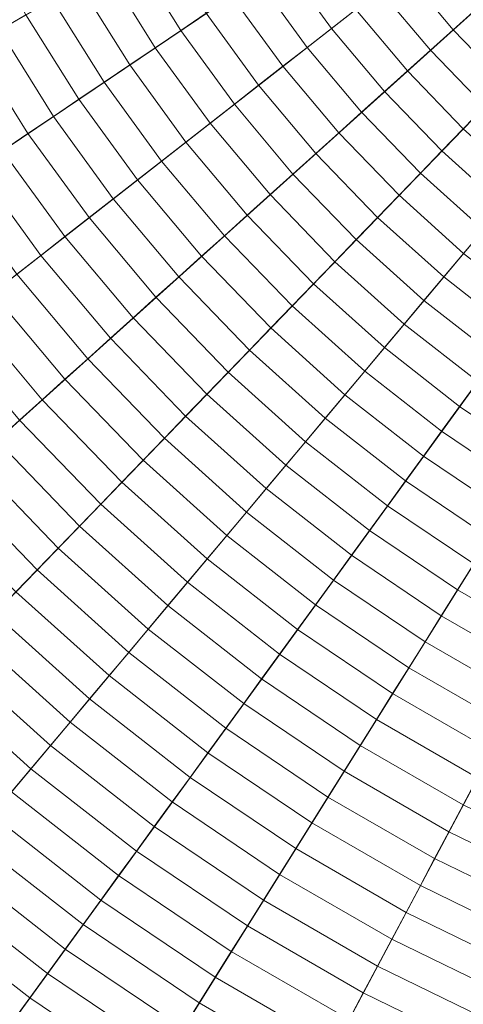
# Model space of a CAD drawing. Header units: centimetres. Extents: x -6.39 to 0.8, y 3.58 to 10.78.
# Tile 212 of 256: x -3.96 to -3.54, y 5.59 to 6.51. Entities that reach past the tile are written whole.
import ezdxf

# ---------------------------------------------------------------- set-up
doc = ezdxf.new("R2010")
doc.units = ezdxf.units.CM
doc.header["$LTSCALE"] = 2.54
doc.layers.add('Lucido design-1', color=7, linetype='Continuous')

# ---------------------------------------------------------------- blocks, each defined once
blk = doc.blocks.new('Gruppo-1')
at = {"color": 142, "linetype": 'Continuous', "lineweight": 9}
for points in [[(-6.33891, 6.55421, -13.70234), (-6.28669, 6.30852, -13.70234), (-2.79706, 7.17858, -13.70234), (-2.79709, 7.17873, -13.70234)], [(-6.28669, 6.30852, -13.70234), (-6.21746, 6.06707, -13.70234), (-2.79702, 7.17843, -13.70234), (-2.79706, 7.17858, -13.70234)], [(-6.21746, 6.06707, -13.70234), (-6.13155, 5.83103, -13.70234), (-2.79696, 7.17829, -13.70234), (-2.79702, 7.17843, -13.70234)], [(-6.13155, 5.83103, -13.70234), (-6.02938, 5.60157, -13.70234), (-2.7969, 7.17815, -13.70234), (-2.79696, 7.17829, -13.70234)], [(-6.02938, 5.60157, -13.70234), (-5.91146, 5.37979, -13.70234), (-2.79683, 7.17802, -13.70234), (-2.7969, 7.17815, -13.70234)], [(-5.91146, 5.37979, -13.70234), (-5.77836, 5.16678, -13.70234), (-2.79675, 7.17789, -13.70234), (-2.79683, 7.17802, -13.70234)], [(-5.77836, 5.16678, -13.70234), (-5.63072, 4.96357, -13.70234), (-2.79666, 7.17777, -13.70234), (-2.79675, 7.17789, -13.70234)], [(-5.63072, 4.96357, -13.70234), (-5.46926, 4.77115, -13.70234), (-2.79657, 7.17766, -13.70234), (-2.79666, 7.17777, -13.70234)], [(-5.46926, 4.77115, -13.70234), (-5.29478, 4.59047, -13.70234), (-2.79646, 7.17755, -13.70234), (-2.79657, 7.17766, -13.70234)], [(-5.29478, 4.59047, -13.70234), (-5.10811, 4.42239, -13.70234), (-2.79635, 7.17745, -13.70234), (-2.79646, 7.17755, -13.70234)], [(-5.10811, 4.42239, -13.70234), (-4.91018, 4.26775, -13.70234), (-2.79623, 7.17735, -13.70234), (-2.79635, 7.17745, -13.70234)], [(-4.91018, 4.26775, -13.70234), (-4.70194, 4.12729, -13.70234), (-2.79611, 7.17727, -13.70234), (-2.79623, 7.17735, -13.70234)], [(-4.70194, 4.12729, -13.70234), (-4.48441, 4.0017, -13.70234), (-2.79597, 7.17719, -13.70234), (-2.79611, 7.17727, -13.70234)], [(-4.48441, 4.0017, -13.70234), (-4.25865, 3.89159, -13.70234), (-2.79584, 7.17713, -13.70234), (-2.79597, 7.17719, -13.70234)], [(-4.25865, 3.89159, -13.70234), (-4.02576, 3.7975, -13.70234), (-2.7957, 7.17707, -13.70234), (-2.79584, 7.17713, -13.70234)], [(-4.02576, 3.7975, -13.70234), (-3.78688, 3.71988, -13.70234), (-2.79556, 7.17702, -13.70234), (-2.7957, 7.17707, -13.70234)], [(-3.78688, 3.71988, -13.70234), (-3.54316, 3.65911, -13.70234), (-2.79541, 7.17699, -13.70234), (-2.79556, 7.17702, -13.70234)], [(-3.99593, 6.59335, -12.72527), (-3.95215, 6.511, -12.72527), (-3.977, 6.49665, -12.73052), (-4.02173, 6.58077, -12.73052)], [(-3.82765, 6.58288, -12.70051), (-3.78354, 6.51229, -12.70051), (-3.80741, 6.4962, -12.70526), (-3.85258, 6.56849, -12.70526)], [(-3.68795, 6.57677, -12.68249), (-3.64376, 6.51595, -12.68249), (-3.66649, 6.49819, -12.68685), (-3.71187, 6.56064, -12.68685)], [(-3.85258, 6.56849, -12.70526), (-3.80741, 6.4962, -12.70526), (-3.83126, 6.48011, -12.71011), (-3.87749, 6.5541, -12.71011)], [(-3.57549, 6.56929, -12.67003), (-3.53105, 6.51632, -12.67003), (-3.55252, 6.49699, -12.67409), (-3.59826, 6.5515, -12.67409)], [(-3.71187, 6.56064, -12.68685), (-3.66649, 6.49819, -12.68685), (-3.68921, 6.48043, -12.6913), (-3.73577, 6.54452, -12.6913)], [(-3.87749, 6.5541, -12.71011), (-3.83126, 6.48011, -12.71011), (-3.8551, 6.46403, -12.71507), (-3.90239, 6.53972, -12.71507)], [(-3.59826, 6.5515, -12.67409), (-3.55252, 6.49699, -12.67409), (-3.57398, 6.47767, -12.67824), (-3.62101, 6.53372, -12.67824)], [(-3.73577, 6.54452, -12.6913), (-3.68921, 6.48043, -12.6913), (-3.71192, 6.46269, -12.69585), (-3.75966, 6.5284, -12.69585)], [(-3.90239, 6.53972, -12.71507), (-3.8551, 6.46403, -12.71507), (-3.87892, 6.44796, -12.72012), (-3.92728, 6.52536, -12.72012)], [(-3.62101, 6.53372, -12.67824), (-3.57398, 6.47767, -12.67824), (-3.59543, 6.45835, -12.68249), (-3.64376, 6.51595, -12.68249)], [(-3.92728, 6.52536, -12.72012), (-3.87892, 6.44796, -12.72012), (-3.90273, 6.4319, -12.72527), (-3.95215, 6.511, -12.72527)], [(-3.75966, 6.5284, -12.69585), (-3.71192, 6.46269, -12.69585), (-3.73462, 6.44496, -12.70051), (-3.78354, 6.51229, -12.70051)], [(-3.78354, 6.51229, -12.70051), (-3.73462, 6.44496, -12.70051), (-3.7573, 6.42724, -12.70526), (-3.80741, 6.4962, -12.70526)], [(-3.64376, 6.51595, -12.68249), (-3.59543, 6.45835, -12.68249), (-3.61687, 6.43905, -12.68685), (-3.66649, 6.49819, -12.68685)], [(-3.53105, 6.51632, -12.67003), (-3.48302, 6.46659, -12.67003), (-3.50309, 6.44581, -12.67409), (-3.55252, 6.49699, -12.67409)], [(-3.95215, 6.511, -12.72527), (-3.90273, 6.4319, -12.72527), (-3.92652, 6.41586, -12.73052), (-3.977, 6.49665, -12.73052)], [(-3.977, 6.49665, -12.73052), (-3.92652, 6.41586, -12.73052), (-3.9503, 6.39982, -12.73588), (-4.00184, 6.48231, -12.73588)], [(-3.80741, 6.4962, -12.70526), (-3.7573, 6.42724, -12.70526), (-3.77997, 6.40952, -12.71011), (-3.83126, 6.48011, -12.71011)], [(-3.66649, 6.49819, -12.68685), (-3.61687, 6.43905, -12.68685), (-3.6383, 6.41976, -12.6913), (-3.68921, 6.48043, -12.6913)], [(-3.55252, 6.49699, -12.67409), (-3.50309, 6.44581, -12.67409), (-3.52315, 6.42503, -12.67824), (-3.57398, 6.47767, -12.67824)], [(-4.00184, 6.48231, -12.73588), (-3.9503, 6.39982, -12.73588), (-3.97406, 6.38379, -12.74133), (-4.02666, 6.46798, -12.74133)], [(-3.83126, 6.48011, -12.71011), (-3.77997, 6.40952, -12.71011), (-3.80263, 6.39182, -12.71507), (-3.8551, 6.46403, -12.71507)], [(-3.68921, 6.48043, -12.6913), (-3.6383, 6.41976, -12.6913), (-3.65972, 6.40047, -12.69585), (-3.71192, 6.46269, -12.69585)], [(-3.57398, 6.47767, -12.67824), (-3.52315, 6.42503, -12.67824), (-3.54321, 6.40427, -12.68249), (-3.59543, 6.45835, -12.68249)], [(-3.8551, 6.46403, -12.71507), (-3.80263, 6.39182, -12.71507), (-3.82528, 6.37413, -12.72012), (-3.87892, 6.44796, -12.72012)], [(-3.71192, 6.46269, -12.69585), (-3.65972, 6.40047, -12.69585), (-3.68112, 6.3812, -12.70051), (-3.73462, 6.44496, -12.70051)], [(-3.59543, 6.45835, -12.68249), (-3.54321, 6.40427, -12.68249), (-3.56325, 6.38352, -12.68685), (-3.61687, 6.43905, -12.68685)], [(-3.87892, 6.44796, -12.72012), (-3.82528, 6.37413, -12.72012), (-3.84791, 6.35645, -12.72527), (-3.90273, 6.4319, -12.72527)], [(-3.73462, 6.44496, -12.70051), (-3.68112, 6.3812, -12.70051), (-3.70251, 6.36194, -12.70526), (-3.7573, 6.42724, -12.70526)], [(-3.61687, 6.43905, -12.68685), (-3.56325, 6.38352, -12.68685), (-3.58328, 6.36278, -12.6913), (-3.6383, 6.41976, -12.6913)], [(-3.90273, 6.4319, -12.72527), (-3.84791, 6.35645, -12.72527), (-3.87052, 6.33878, -12.73052), (-3.92652, 6.41586, -12.73052)], [(-3.7573, 6.42724, -12.70526), (-3.70251, 6.36194, -12.70526), (-3.72389, 6.34269, -12.71011), (-3.77997, 6.40952, -12.71011)], [(-3.52315, 6.42503, -12.67824), (-3.46878, 6.37607, -12.67824), (-3.48733, 6.35396, -12.68249), (-3.54321, 6.40427, -12.68249)], [(-3.92652, 6.41586, -12.73052), (-3.87052, 6.33878, -12.73052), (-3.89312, 6.32112, -12.73588), (-3.9503, 6.39982, -12.73588)], [(-3.6383, 6.41976, -12.6913), (-3.58328, 6.36278, -12.6913), (-3.60329, 6.34205, -12.69585), (-3.65972, 6.40047, -12.69585)], [(-3.77997, 6.40952, -12.71011), (-3.72389, 6.34269, -12.71011), (-3.74526, 6.32345, -12.71507), (-3.80263, 6.39182, -12.71507)], [(-3.54321, 6.40427, -12.68249), (-3.48733, 6.35396, -12.68249), (-3.50588, 6.33186, -12.68685), (-3.56325, 6.38352, -12.68685)], [(-3.9503, 6.39982, -12.73588), (-3.89312, 6.32112, -12.73588), (-3.91571, 6.30348, -12.74133), (-3.97406, 6.38379, -12.74133)], [(-3.65972, 6.40047, -12.69585), (-3.60329, 6.34205, -12.69585), (-3.6233, 6.32133, -12.70051), (-3.68112, 6.3812, -12.70051)], [(-3.97406, 6.38379, -12.74133), (-3.91571, 6.30348, -12.74133), (-3.93828, 6.28584, -12.74688), (-3.9978, 6.36777, -12.74688)], [(-3.80263, 6.39182, -12.71507), (-3.74526, 6.32345, -12.71507), (-3.76661, 6.30422, -12.72012), (-3.82528, 6.37413, -12.72012)], [(-3.56325, 6.38352, -12.68685), (-3.50588, 6.33186, -12.68685), (-3.52441, 6.30978, -12.6913), (-3.58328, 6.36278, -12.6913)], [(-3.82528, 6.37413, -12.72012), (-3.76661, 6.30422, -12.72012), (-3.78796, 6.285, -12.72527), (-3.84791, 6.35645, -12.72527)], [(-3.68112, 6.3812, -12.70051), (-3.6233, 6.32133, -12.70051), (-3.6433, 6.30062, -12.70526), (-3.70251, 6.36194, -12.70526)], [(-3.9978, 6.36777, -12.74688), (-3.93828, 6.28584, -12.74688), (-3.96084, 6.26822, -12.75253), (-4.02153, 6.35177, -12.75253)], [(-3.84791, 6.35645, -12.72527), (-3.78796, 6.285, -12.72527), (-3.80928, 6.2658, -12.73052), (-3.87052, 6.33878, -12.73052)], [(-3.70251, 6.36194, -12.70526), (-3.6433, 6.30062, -12.70526), (-3.66328, 6.27993, -12.71011), (-3.72389, 6.34269, -12.71011)], [(-3.58328, 6.36278, -12.6913), (-3.52441, 6.30978, -12.6913), (-3.54294, 6.2877, -12.69585), (-3.60329, 6.34205, -12.69585)], [(-3.87052, 6.33878, -12.73052), (-3.80928, 6.2658, -12.73052), (-3.8306, 6.24661, -12.73588), (-3.89312, 6.32112, -12.73588)], [(-3.72389, 6.34269, -12.71011), (-3.66328, 6.27993, -12.71011), (-3.68326, 6.25924, -12.71507), (-3.74526, 6.32345, -12.71507)], [(-3.60329, 6.34205, -12.69585), (-3.54294, 6.2877, -12.69585), (-3.56145, 6.26563, -12.70051), (-3.6233, 6.32133, -12.70051)], [(-3.89312, 6.32112, -12.73588), (-3.8306, 6.24661, -12.73588), (-3.8519, 6.22743, -12.74133), (-3.91571, 6.30348, -12.74133)], [(-3.74526, 6.32345, -12.71507), (-3.68326, 6.25924, -12.71507), (-3.70322, 6.23857, -12.72012), (-3.76661, 6.30422, -12.72012)], [(-3.6233, 6.32133, -12.70051), (-3.56145, 6.26563, -12.70051), (-3.57995, 6.24358, -12.70526), (-3.6433, 6.30062, -12.70526)], [(-3.91571, 6.30348, -12.74133), (-3.8519, 6.22743, -12.74133), (-3.87318, 6.20826, -12.74688), (-3.93828, 6.28584, -12.74688)], [(-3.76661, 6.30422, -12.72012), (-3.70322, 6.23857, -12.72012), (-3.72317, 6.21791, -12.72527), (-3.78796, 6.285, -12.72527)], [(-3.6433, 6.30062, -12.70526), (-3.57995, 6.24358, -12.70526), (-3.59845, 6.22154, -12.71011), (-3.66328, 6.27993, -12.71011)], [(-3.93828, 6.28584, -12.74688), (-3.87318, 6.20826, -12.74688), (-3.89446, 6.18911, -12.75253), (-3.96084, 6.26822, -12.75253)], [(-3.78796, 6.285, -12.72527), (-3.72317, 6.21791, -12.72527), (-3.7431, 6.19727, -12.73052), (-3.80928, 6.2658, -12.73052)], [(-3.54294, 6.2877, -12.69585), (-3.47893, 6.23769, -12.69585), (-3.49586, 6.21439, -12.70051), (-3.56145, 6.26563, -12.70051)], [(-3.66328, 6.27993, -12.71011), (-3.59845, 6.22154, -12.71011), (-3.61693, 6.19952, -12.71507), (-3.68326, 6.25924, -12.71507)], [(-3.96084, 6.26822, -12.75253), (-3.89446, 6.18911, -12.75253), (-3.91571, 6.16997, -12.75827), (-3.98338, 6.25061, -12.75827)], [(-3.80928, 6.2658, -12.73052), (-3.7431, 6.19727, -12.73052), (-3.76303, 6.17664, -12.73588), (-3.8306, 6.24661, -12.73588)], [(-3.56145, 6.26563, -12.70051), (-3.49586, 6.21439, -12.70051), (-3.51278, 6.1911, -12.70526), (-3.57995, 6.24358, -12.70526)], [(-3.68326, 6.25924, -12.71507), (-3.61693, 6.19952, -12.71507), (-3.6354, 6.17751, -12.72012), (-3.70322, 6.23857, -12.72012)], [(-3.98338, 6.25061, -12.75827), (-3.91571, 6.16997, -12.75827), (-3.93695, 6.15085, -12.76412), (-4.0059, 6.23301, -12.76412)], [(-3.8306, 6.24661, -12.73588), (-3.76303, 6.17664, -12.73588), (-3.78294, 6.15602, -12.74133), (-3.8519, 6.22743, -12.74133)], [(-3.70322, 6.23857, -12.72012), (-3.6354, 6.17751, -12.72012), (-3.65386, 6.15551, -12.72527), (-3.72317, 6.21791, -12.72527)], [(-3.57995, 6.24358, -12.70526), (-3.51278, 6.1911, -12.70526), (-3.52969, 6.16783, -12.71011), (-3.59845, 6.22154, -12.71011)], [(-4.0059, 6.23301, -12.76412), (-3.93695, 6.15085, -12.76412), (-3.95818, 6.13173, -12.77007), (-4.02841, 6.21543, -12.77007)], [(-3.8519, 6.22743, -12.74133), (-3.78294, 6.15602, -12.74133), (-3.80283, 6.13542, -12.74688), (-3.87318, 6.20826, -12.74688)], [(-3.72317, 6.21791, -12.72527), (-3.65386, 6.15551, -12.72527), (-3.6723, 6.13352, -12.73052), (-3.7431, 6.19727, -12.73052)], [(-3.59845, 6.22154, -12.71011), (-3.52969, 6.16783, -12.71011), (-3.54659, 6.14457, -12.71507), (-3.61693, 6.19952, -12.71507)], [(-3.87318, 6.20826, -12.74688), (-3.80283, 6.13542, -12.74688), (-3.82272, 6.11483, -12.75253), (-3.89446, 6.18911, -12.75253)], [(-3.61693, 6.19952, -12.71507), (-3.54659, 6.14457, -12.71507), (-3.56348, 6.12132, -12.72012), (-3.6354, 6.17751, -12.72012)], [(-3.7431, 6.19727, -12.73052), (-3.6723, 6.13352, -12.73052), (-3.69074, 6.11155, -12.73588), (-3.76303, 6.17664, -12.73588)], [(-3.89446, 6.18911, -12.75253), (-3.82272, 6.11483, -12.75253), (-3.84259, 6.09425, -12.75827), (-3.91571, 6.16997, -12.75827)], [(-3.76303, 6.17664, -12.73588), (-3.69074, 6.11155, -12.73588), (-3.70916, 6.0896, -12.74133), (-3.78294, 6.15602, -12.74133)], [(-3.6354, 6.17751, -12.72012), (-3.56348, 6.12132, -12.72012), (-3.58036, 6.09809, -12.72527), (-3.65386, 6.15551, -12.72527)], [(-3.91571, 6.16997, -12.75827), (-3.84259, 6.09425, -12.75827), (-3.86244, 6.07369, -12.76412), (-3.93695, 6.15085, -12.76412)], [(-3.52969, 6.16783, -12.71011), (-3.45736, 6.11904, -12.71011), (-3.4726, 6.09466, -12.71507), (-3.54659, 6.14457, -12.71507)], [(-3.78294, 6.15602, -12.74133), (-3.70916, 6.0896, -12.74133), (-3.72758, 6.06765, -12.74688), (-3.80283, 6.13542, -12.74688)], [(-3.65386, 6.15551, -12.72527), (-3.58036, 6.09809, -12.72527), (-3.59723, 6.07487, -12.73052), (-3.6723, 6.13352, -12.73052)], [(-3.93695, 6.15085, -12.76412), (-3.86244, 6.07369, -12.76412), (-3.88229, 6.05314, -12.77007), (-3.95818, 6.13173, -12.77007)], [(-3.54659, 6.14457, -12.71507), (-3.4726, 6.09466, -12.71507), (-3.48782, 6.07029, -12.72012), (-3.56348, 6.12132, -12.72012)], [(-3.80283, 6.13542, -12.74688), (-3.72758, 6.06765, -12.74688), (-3.74597, 6.04573, -12.75253), (-3.82272, 6.11483, -12.75253)], [(-3.95818, 6.13173, -12.77007), (-3.88229, 6.05314, -12.77007), (-3.90211, 6.03261, -12.77612), (-3.97939, 6.11263, -12.77612)], [(-3.6723, 6.13352, -12.73052), (-3.59723, 6.07487, -12.73052), (-3.61409, 6.05167, -12.73588), (-3.69074, 6.11155, -12.73588)], [(-3.56348, 6.12132, -12.72012), (-3.48782, 6.07029, -12.72012), (-3.50304, 6.04593, -12.72527), (-3.58036, 6.09809, -12.72527)], [(-3.97939, 6.11263, -12.77612), (-3.90211, 6.03261, -12.77612), (-3.92193, 6.01209, -12.78226), (-4.00059, 6.09355, -12.78226)], [(-3.82272, 6.11483, -12.75253), (-3.74597, 6.04573, -12.75253), (-3.76436, 6.02381, -12.75827), (-3.84259, 6.09425, -12.75827)], [(-3.69074, 6.11155, -12.73588), (-3.61409, 6.05167, -12.73588), (-3.63094, 6.02848, -12.74133), (-3.70916, 6.0896, -12.74133)], [(-3.58036, 6.09809, -12.72527), (-3.50304, 6.04593, -12.72527), (-3.51825, 6.0216, -12.73052), (-3.59723, 6.07487, -12.73052)], [(-4.00059, 6.09355, -12.78226), (-3.92193, 6.01209, -12.78226), (-3.94172, 5.99159, -12.7885), (-4.02177, 6.07448, -12.7885)], [(-3.84259, 6.09425, -12.75827), (-3.76436, 6.02381, -12.75827), (-3.78273, 6.00192, -12.76412), (-3.86244, 6.07369, -12.76412)], [(-3.70916, 6.0896, -12.74133), (-3.63094, 6.02848, -12.74133), (-3.64777, 6.0053, -12.74688), (-3.72758, 6.06765, -12.74688)], [(-4.02177, 6.07448, -12.7885), (-3.94172, 5.99159, -12.7885), (-3.96151, 5.97111, -12.79485), (-4.04293, 6.05542, -12.79485)], [(-3.86244, 6.07369, -12.76412), (-3.78273, 6.00192, -12.76412), (-3.80109, 5.98004, -12.77007), (-3.88229, 6.05314, -12.77007)], [(-3.59723, 6.07487, -12.73052), (-3.51825, 6.0216, -12.73052), (-3.53345, 5.99727, -12.73588), (-3.61409, 6.05167, -12.73588)], [(-3.72758, 6.06765, -12.74688), (-3.64777, 6.0053, -12.74688), (-3.6646, 5.98215, -12.75253), (-3.74597, 6.04573, -12.75253)], [(-3.88229, 6.05314, -12.77007), (-3.80109, 5.98004, -12.77007), (-3.81944, 5.95817, -12.77612), (-3.90211, 6.03261, -12.77612)], [(-3.61409, 6.05167, -12.73588), (-3.53345, 5.99727, -12.73588), (-3.54864, 5.97297, -12.74133), (-3.63094, 6.02848, -12.74133)], [(-3.74597, 6.04573, -12.75253), (-3.6646, 5.98215, -12.75253), (-3.68141, 5.95901, -12.75827), (-3.76436, 6.02381, -12.75827)], [(-3.90211, 6.03261, -12.77612), (-3.81944, 5.95817, -12.77612), (-3.83778, 5.93632, -12.78226), (-3.92193, 6.01209, -12.78226)], [(-3.63094, 6.02848, -12.74133), (-3.54864, 5.97297, -12.74133), (-3.56382, 5.94867, -12.74688), (-3.64777, 6.0053, -12.74688)], [(-3.76436, 6.02381, -12.75827), (-3.68141, 5.95901, -12.75827), (-3.69821, 5.93588, -12.76412), (-3.78273, 6.00192, -12.76412)], [(-3.92193, 6.01209, -12.78226), (-3.83778, 5.93632, -12.78226), (-3.85609, 5.91449, -12.7885), (-3.94172, 5.99159, -12.7885)], [(-3.78273, 6.00192, -12.76412), (-3.69821, 5.93588, -12.76412), (-3.715, 5.91277, -12.77007), (-3.80109, 5.98004, -12.77007)], [(-3.64777, 6.0053, -12.74688), (-3.56382, 5.94867, -12.74688), (-3.57898, 5.9244, -12.75253), (-3.6646, 5.98215, -12.75253)], [(-3.53345, 5.99727, -12.73588), (-3.44921, 5.94864, -12.73588), (-3.46267, 5.92333, -12.74133), (-3.54864, 5.97297, -12.74133)], [(-3.94172, 5.99159, -12.7885), (-3.85609, 5.91449, -12.7885), (-3.8744, 5.89267, -12.79485), (-3.96151, 5.97111, -12.79485)], [(-3.80109, 5.98004, -12.77007), (-3.715, 5.91277, -12.77007), (-3.73178, 5.88968, -12.77612), (-3.81944, 5.95817, -12.77612)], [(-3.6646, 5.98215, -12.75253), (-3.57898, 5.9244, -12.75253), (-3.59414, 5.90014, -12.75827), (-3.68141, 5.95901, -12.75827)], [(-3.96151, 5.97111, -12.79485), (-3.8744, 5.89267, -12.79485), (-3.89269, 5.87088, -12.80129), (-3.98127, 5.95064, -12.80129)], [(-3.54864, 5.97297, -12.74133), (-3.46267, 5.92333, -12.74133), (-3.47611, 5.89804, -12.74688), (-3.56382, 5.94867, -12.74688)], [(-3.98127, 5.95064, -12.80129), (-3.89269, 5.87088, -12.80129), (-3.91097, 5.84909, -12.80783), (-4.00103, 5.93018, -12.80783)], [(-3.81944, 5.95817, -12.77612), (-3.73178, 5.88968, -12.77612), (-3.74854, 5.86661, -12.78226), (-3.83778, 5.93632, -12.78226)], [(-3.68141, 5.95901, -12.75827), (-3.59414, 5.90014, -12.75827), (-3.60929, 5.8759, -12.76412), (-3.69821, 5.93588, -12.76412)], [(-3.56382, 5.94867, -12.74688), (-3.47611, 5.89804, -12.74688), (-3.48955, 5.87277, -12.75253), (-3.57898, 5.9244, -12.75253)], [(-3.83778, 5.93632, -12.78226), (-3.74854, 5.86661, -12.78226), (-3.76529, 5.84355, -12.7885), (-3.85609, 5.91449, -12.7885)], [(-3.69821, 5.93588, -12.76412), (-3.60929, 5.8759, -12.76412), (-3.62443, 5.85168, -12.77007), (-3.715, 5.91277, -12.77007)], [(-4.00103, 5.93018, -12.80783), (-3.91097, 5.84909, -12.80783), (-3.92923, 5.82733, -12.81447), (-4.02076, 5.90975, -12.81447)], [(-3.57898, 5.9244, -12.75253), (-3.48955, 5.87277, -12.75253), (-3.50298, 5.84751, -12.75827), (-3.59414, 5.90014, -12.75827)], [(-3.85609, 5.91449, -12.7885), (-3.76529, 5.84355, -12.7885), (-3.78203, 5.82051, -12.79485), (-3.8744, 5.89267, -12.79485)], [(-4.02076, 5.90975, -12.81447), (-3.92923, 5.82733, -12.81447), (-3.94748, 5.80558, -12.82121), (-4.04048, 5.88933, -12.82121)], [(-3.715, 5.91277, -12.77007), (-3.62443, 5.85168, -12.77007), (-3.63955, 5.82747, -12.77612), (-3.73178, 5.88968, -12.77612)], [(-3.59414, 5.90014, -12.75827), (-3.50298, 5.84751, -12.75827), (-3.5164, 5.82227, -12.76412), (-3.60929, 5.8759, -12.76412)], [(-4.04048, 5.88933, -12.82121), (-3.94748, 5.80558, -12.82121), (-3.96571, 5.78386, -12.82804), (-4.06018, 5.86892, -12.82804)], [(-3.8744, 5.89267, -12.79485), (-3.78203, 5.82051, -12.79485), (-3.79876, 5.79749, -12.80129), (-3.89269, 5.87088, -12.80129)], [(-3.73178, 5.88968, -12.77612), (-3.63955, 5.82747, -12.77612), (-3.65467, 5.80329, -12.78226), (-3.74854, 5.86661, -12.78226)], [(-3.89269, 5.87088, -12.80129), (-3.79876, 5.79749, -12.80129), (-3.81547, 5.77449, -12.80783), (-3.91097, 5.84909, -12.80783)], [(-3.60929, 5.8759, -12.76412), (-3.5164, 5.82227, -12.76412), (-3.52981, 5.79705, -12.77007), (-3.62443, 5.85168, -12.77007)], [(-3.74854, 5.86661, -12.78226), (-3.65467, 5.80329, -12.78226), (-3.66977, 5.77912, -12.7885), (-3.76529, 5.84355, -12.7885)], [(-3.91097, 5.84909, -12.80783), (-3.81547, 5.77449, -12.80783), (-3.83217, 5.7515, -12.81447), (-3.92923, 5.82733, -12.81447)], [(-3.62443, 5.85168, -12.77007), (-3.52981, 5.79705, -12.77007), (-3.54321, 5.77185, -12.77612), (-3.63955, 5.82747, -12.77612)], [(-3.76529, 5.84355, -12.7885), (-3.66977, 5.77912, -12.7885), (-3.68486, 5.75497, -12.79485), (-3.78203, 5.82051, -12.79485)], [(-3.92923, 5.82733, -12.81447), (-3.83217, 5.7515, -12.81447), (-3.84886, 5.72854, -12.82121), (-3.94748, 5.80558, -12.82121)], [(-3.63955, 5.82747, -12.77612), (-3.54321, 5.77185, -12.77612), (-3.5566, 5.74667, -12.78226), (-3.65467, 5.80329, -12.78226)], [(-3.78203, 5.82051, -12.79485), (-3.68486, 5.75497, -12.79485), (-3.69994, 5.73083, -12.80129), (-3.79876, 5.79749, -12.80129)], [(-3.94748, 5.80558, -12.82121), (-3.84886, 5.72854, -12.82121), (-3.86553, 5.70559, -12.82804), (-3.96571, 5.78386, -12.82804)], [(-3.65467, 5.80329, -12.78226), (-3.5566, 5.74667, -12.78226), (-3.56998, 5.7215, -12.7885), (-3.66977, 5.77912, -12.7885)], [(-3.79876, 5.79749, -12.80129), (-3.69994, 5.73083, -12.80129), (-3.71501, 5.70672, -12.80783), (-3.81547, 5.77449, -12.80783)], [(-3.52981, 5.79705, -12.77007), (-3.43161, 5.74916, -12.77007), (-3.44322, 5.72308, -12.77612), (-3.54321, 5.77185, -12.77612)], [(-3.96571, 5.78386, -12.82804), (-3.86553, 5.70559, -12.82804), (-3.88219, 5.68266, -12.83497), (-3.98393, 5.76215, -12.83497)], [(-3.66977, 5.77912, -12.7885), (-3.56998, 5.7215, -12.7885), (-3.58335, 5.69636, -12.79485), (-3.68486, 5.75497, -12.79485)], [(-3.81547, 5.77449, -12.80783), (-3.71501, 5.70672, -12.80783), (-3.73006, 5.68263, -12.81447), (-3.83217, 5.7515, -12.81447)], [(-3.54321, 5.77185, -12.77612), (-3.44322, 5.72308, -12.77612), (-3.45482, 5.69703, -12.78226), (-3.5566, 5.74667, -12.78226)], [(-3.98393, 5.76215, -12.83497), (-3.88219, 5.68266, -12.83497), (-3.89883, 5.65975, -12.842), (-4.00213, 5.74045, -12.842)], [(-3.83217, 5.7515, -12.81447), (-3.73006, 5.68263, -12.81447), (-3.7451, 5.65855, -12.82121), (-3.84886, 5.72854, -12.82121)], [(-3.68486, 5.75497, -12.79485), (-3.58335, 5.69636, -12.79485), (-3.59671, 5.67123, -12.80129), (-3.69994, 5.73083, -12.80129)], [(-4.00213, 5.74045, -12.842), (-3.89883, 5.65975, -12.842), (-3.91547, 5.63686, -12.84913), (-4.02032, 5.71878, -12.84913)], [(-3.5566, 5.74667, -12.78226), (-3.45482, 5.69703, -12.78226), (-3.46641, 5.67099, -12.7885), (-3.56998, 5.7215, -12.7885)], [(-3.69994, 5.73083, -12.80129), (-3.59671, 5.67123, -12.80129), (-3.61006, 5.64613, -12.80783), (-3.71501, 5.70672, -12.80783)], [(-3.84886, 5.72854, -12.82121), (-3.7451, 5.65855, -12.82121), (-3.76013, 5.6345, -12.82804), (-3.86553, 5.70559, -12.82804)], [(-3.56998, 5.7215, -12.7885), (-3.46641, 5.67099, -12.7885), (-3.478, 5.64497, -12.79485), (-3.58335, 5.69636, -12.79485)], [(-4.02032, 5.71878, -12.84913), (-3.91547, 5.63686, -12.84913), (-3.93208, 5.61399, -12.85636), (-4.03849, 5.69712, -12.85636)], [(-3.86553, 5.70559, -12.82804), (-3.76013, 5.6345, -12.82804), (-3.77515, 5.61046, -12.83497), (-3.88219, 5.68266, -12.83497)], [(-3.71501, 5.70672, -12.80783), (-3.61006, 5.64613, -12.80783), (-3.62339, 5.62104, -12.81447), (-3.73006, 5.68263, -12.81447)], [(-4.03849, 5.69712, -12.85636), (-3.93208, 5.61399, -12.85636), (-3.94868, 5.59114, -12.86369), (-4.05664, 5.67549, -12.86369)], [(-3.58335, 5.69636, -12.79485), (-3.478, 5.64497, -12.79485), (-3.48957, 5.61898, -12.80129), (-3.59671, 5.67123, -12.80129)], [(-4.05664, 5.67549, -12.86369), (-3.94868, 5.59114, -12.86369), (-3.96527, 5.56831, -12.87112), (-4.07478, 5.65387, -12.87112)], [(-3.88219, 5.68266, -12.83497), (-3.77515, 5.61046, -12.83497), (-3.79016, 5.58645, -12.842), (-3.89883, 5.65975, -12.842)], [(-3.73006, 5.68263, -12.81447), (-3.62339, 5.62104, -12.81447), (-3.63672, 5.59598, -12.82121), (-3.7451, 5.65855, -12.82121)], [(-3.59671, 5.67123, -12.80129), (-3.48957, 5.61898, -12.80129), (-3.50114, 5.593, -12.80783), (-3.61006, 5.64613, -12.80783)], [(-3.89883, 5.65975, -12.842), (-3.79016, 5.58645, -12.842), (-3.80515, 5.56245, -12.84913), (-3.91547, 5.63686, -12.84913)], [(-3.7451, 5.65855, -12.82121), (-3.63672, 5.59598, -12.82121), (-3.65004, 5.57093, -12.82804), (-3.76013, 5.6345, -12.82804)], [(-3.61006, 5.64613, -12.80783), (-3.50114, 5.593, -12.80783), (-3.51269, 5.56705, -12.81447), (-3.62339, 5.62104, -12.81447)], [(-3.91547, 5.63686, -12.84913), (-3.80515, 5.56245, -12.84913), (-3.82013, 5.53848, -12.85636), (-3.93208, 5.61399, -12.85636)], [(-3.76013, 5.6345, -12.82804), (-3.65004, 5.57093, -12.82804), (-3.66334, 5.54591, -12.83497), (-3.77515, 5.61046, -12.83497)], [(-3.62339, 5.62104, -12.81447), (-3.51269, 5.56705, -12.81447), (-3.52424, 5.54112, -12.82121), (-3.63672, 5.59598, -12.82121)], [(-3.93208, 5.61399, -12.85636), (-3.82013, 5.53848, -12.85636), (-3.8351, 5.51453, -12.86369), (-3.94868, 5.59114, -12.86369)], [(-3.77515, 5.61046, -12.83497), (-3.66334, 5.54591, -12.83497), (-3.67664, 5.52091, -12.842), (-3.79016, 5.58645, -12.842)], [(-3.94868, 5.59114, -12.86369), (-3.8351, 5.51453, -12.86369), (-3.85006, 5.49059, -12.87112), (-3.96527, 5.56831, -12.87112)], [(-3.63672, 5.59598, -12.82121), (-3.52424, 5.54112, -12.82121), (-3.53577, 5.5152, -12.82804), (-3.65004, 5.57093, -12.82804)], [(-3.79016, 5.58645, -12.842), (-3.67664, 5.52091, -12.842), (-3.68992, 5.49592, -12.84913), (-3.80515, 5.56245, -12.84913)]]:
    blk.add_3dface(points, dxfattribs=at)

msp = doc.modelspace()

# ---------------------------------------------------------------- block references
at = {"layer": 'Lucido design-1', "color": 7}
msp.add_blockref('Gruppo-1', (0, 0), dxfattribs=at)

doc.saveas('drawing.dxf')
